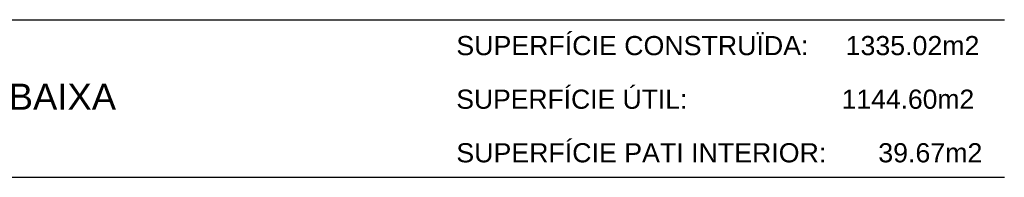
# Model space of a CAD drawing. Header units: metres. Extents: x -1 to 438, y -6 to 52.
# Tile 15 of 17: x 427.52 to 437.7, y 12.85 to 14.48. Entities that reach past the tile are written whole.
import ezdxf

# ---------------------------------------------------------------- set-up
doc = ezdxf.new("R2010")
doc.units = ezdxf.units.M
doc.linetypes.add('CONTINUA', pattern=[0])
doc.layers.add('PB MURS ACTUAL', color=7, linetype='CONTINUA', lineweight=25)
doc.styles.add('ARIAL', font='arial.ttf')

msp = doc.modelspace()

# ---------------------------------------------------------------- linework, layer by layer
at = {"layer": 'PB MURS ACTUAL', "color": 52, "transparency": 33554687}
for p, q in [((425.832, 14.476), (437.702, 14.476)), ((425.832, 12.847), (437.702, 12.847))]:
    msp.add_line(p, q, dxfattribs=at)

# ---------------------------------------------------------------- texts
at = {"layer": 'PB MURS ACTUAL', "transparency": 33554687, "char_height": 0.198, "attachment_point": 7, "style": 'ARIAL'}
for s, insert, width in [('\\W1.00;SUPERFÍCIE CONSTRUÏDA:     1335.02m2', (432.034, 14.107), 5.52077), ('\\W0.99;SUPERFÍCIE ÚTIL:                     1144.60m2', (432.034, 13.553), 5.50033), ('\\W1.00;SUPERFÍCIE PATI INTERIOR:       39.67m2', (432.034, 12.999), 5.54065)]:
    msp.add_mtext(s, dxfattribs=dict(at, insert=insert, width=width))
at = {"layer": 'PB MURS ACTUAL', "color": 52, "transparency": 33554687, "insert": (425.832, 13.545), "char_height": 0.27, "width": 2.82146, "attachment_point": 7, "style": 'ARIAL'}
msp.add_mtext('\\W1.00;PLANTA BAIXA', dxfattribs=at)

doc.saveas('drawing.dxf')
